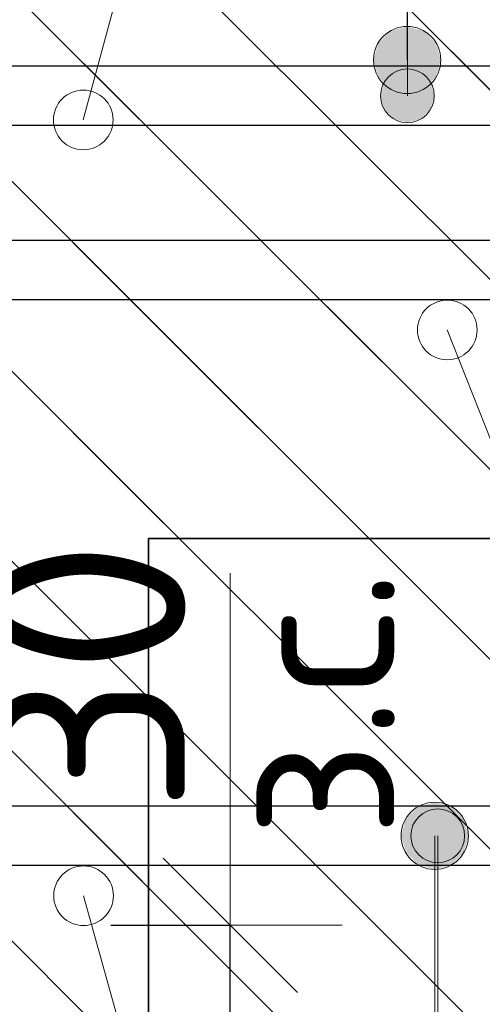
# Model space of a CAD drawing. Header units: metres. Extents: x -38 to 97, y -15 to 21.
# Tile 140 of 222: x 72.5037 to 72.5812, y 6.4002 to 6.5652. Entities that reach past the tile are written whole.
import ezdxf

# ---------------------------------------------------------------- set-up
doc = ezdxf.new("R2010")
doc.units = ezdxf.units.M
doc.header["$PDMODE"] = 65
for name, color, linetype, lineweight in [('XR$3$Арм. стержнями нижней зоны', 180, 'Continuous', 35), ('XR$3$Арм.стержн. Арматура края', 96, 'Continuous', 35), ('XR$3$Размерная линия (1)', 7, 'Continuous', 13), ('XR$4$Арм. стержнями верхней зоны', 180, 'Continuous', 35), ('XR$4$Арм. стержнями нижней зоны', 180, 'Continuous', 35), ('XR$4$Арм.стержн. Арматура края', 96, 'Continuous', 35), ('XR$4$ВК__отв в полу 1-2 эт', 220, 'Continuous', 25), ('XR$4$Размерная линия_ общее', 7, 'Continuous', 13), ('XR$5$Арм. стержнями верхней зоны', 180, 'Continuous', 35), ('XR$5$Арм. стержнями нижней зоны', 180, 'Continuous', 35), ('XR$5$Арм.стержн. Арматура края', 96, 'Continuous', 35), ('XR$5$ВК__отв в полу 1-2 эт', 220, 'Continuous', 25), ('XR$5$Размерная линия_ общее', 7, 'Continuous', 13)]:
    doc.layers.add(name, color=color, linetype=linetype, lineweight=lineweight)
doc.styles.add('ISOCPEUR', font='txt')
doc.dimstyles.new('DIMSTYLE_11', dxfattribs={"dimtxt": 0.033, "dimasz": 0.0375, "dimexe": 0, "dimexo": 0, "dimgap": 0.0165, "dimtad": 2, "dimdec": 0, "dimlfac": 1000, "dimrnd": 1, "dimzin": 12, "dimdsep": 46, "dimtxsty": 'ISOCPEUR', "dimblk1": 'ALL_ML_STRICH', "dimblk2": 'ALL_ML_STRICH', "dimsah": 1, "dimcen": 0, "dimclrd": 7, "dimclre": 256, "dimclrt": 7, "dimadec": 0, "dimazin": 0, "dimtfac": 1, "dimtdec": 0, "dimtix": 1, "dimtmove": 2, "dimatfit": 3, "dimfxl": 0, "dimtvp": 1.2, "dimtzin": 0, "dimlwd": 0, "dimlwe": -3, "dimarcsym": 0})
doc.dimstyles.new('DIMSTYLE_14', dxfattribs={"dimtxt": 0.03, "dimasz": 0.03, "dimexe": 0, "dimexo": 0, "dimgap": 0.015, "dimtad": 2, "dimdec": 0, "dimlfac": 1000, "dimrnd": 1, "dimzin": 12, "dimdsep": 46, "dimtxsty": 'ISOCPEUR', "dimblk1": 'ALL_ML_STRICH', "dimblk2": 'ALL_ML_STRICH', "dimsah": 1, "dimcen": 0, "dimclrd": 7, "dimclre": 256, "dimclrt": 7, "dimadec": 0, "dimazin": 0, "dimtfac": 1, "dimtdec": 0, "dimtix": 1, "dimtmove": 2, "dimatfit": 3, "dimfxl": 0, "dimtvp": 1.2, "dimtzin": 0, "dimlwd": 0, "dimlwe": -3, "dimarcsym": 0})
pattern_1 = [(135, (0, 0), (-0.031819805, -0.031819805), [0.4, -0.05, 0, -0.05]), (135, (-0.01591, -0.01591), (-0.031819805, -0.031819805), [0.8, -0.1, 0.1, -0.1])]

# ---------------------------------------------------------------- blocks, each defined once
blk = doc.blocks.new('ALL_ML_STRICH')
at = {"color": 0, "linetype": 'ByBlock', "lineweight": -2}
for p, q in [((0, -0.5), (0, 0.5)), ((-0.3, -0.3), (0.3, 0.3)), ((-1, 0), (0.5, 0))]:
    blk.add_line(p, q, dxfattribs=at)
blk = doc.blocks.new('*D76')
at = {"layer": 'DEFPOINTS', "color": 7, "linetype": 'Continuous', "lineweight": 13, "transparency": 33554687}
for p in [(72.4853, 6.41826), (72.52526, 6.37826), (72.4853, 6.30302)]:
    blk.add_point(p, dxfattribs=at)
at = {"layer": 'XR$3$Размерная линия (1)', "color": 9, "linetype": 'Continuous', "lineweight": -2, "true_color": 0xc7c7c7, "transparency": 33554687}
for p, q in [((72.4853, 6.39826), (72.4853, 6.30302)), ((72.52526, 6.35826), (72.52526, 6.30302))]:
    blk.add_line(p, q, dxfattribs=at)
at = {"layer": 'XR$3$Размерная линия (1)', "color": 7, "linetype": 'Continuous', "lineweight": -2, "transparency": 33554687}
blk.add_line((72.4853, 6.30302), (72.52526, 6.30302), dxfattribs=at)
at = {"layer": 'XR$3$Размерная линия (1)', "color": 7, "linetype": 'Continuous', "lineweight": 13, "transparency": 33554687, "xscale": 0.03, "yscale": 0.03, "zscale": 0.03, "rotation": 180}
blk.add_blockref('ALL_ML_STRICH', (72.4853, 6.30302), dxfattribs=at)
at = {"layer": 'XR$3$Размерная линия (1)', "color": 7, "linetype": 'Continuous', "lineweight": 13, "transparency": 33554687, "xscale": 0.03, "yscale": 0.03, "zscale": 0.03}
blk.add_blockref('ALL_ML_STRICH', (72.52526, 6.30302), dxfattribs=at)
at = {"layer": 'XR$3$Размерная линия (1)', "color": 7, "linetype": 'Continuous', "lineweight": 13, "transparency": 33554687, "insert": (72.5656, 6.32522), "char_height": 0.03, "width": 0.06, "attachment_point": 5, "style": 'ISOCPEUR'}
blk.add_mtext('\\A1;{40}', dxfattribs=at)
blk = doc.blocks.new('*D495')
at = {"layer": 'DEFPOINTS', "color": 7, "linetype": 'Continuous', "lineweight": 13, "transparency": 33554687}
for p in [(72.4384, 6.58345), (72.4384, 6.55745), (72.47839, 6.55745)]:
    blk.add_point(p, dxfattribs=at)
at = {"layer": 'XR$4$Размерная линия_ общее', "color": 253, "linetype": 'Continuous', "lineweight": -2, "true_color": 0xa0a0a0, "transparency": 33554687}
for p, q in [((72.4584, 6.58345), (72.47839, 6.58345)), ((72.4584, 6.55745), (72.47839, 6.55745))]:
    blk.add_line(p, q, dxfattribs=at)
at = {"layer": 'XR$4$Размерная линия_ общее', "color": 7, "linetype": 'Continuous', "lineweight": -2, "transparency": 33554687}
blk.add_line((72.47839, 6.55745), (72.47839, 6.58345), dxfattribs=at)
at = {"layer": 'XR$4$Размерная линия_ общее', "color": 7, "linetype": 'Continuous', "lineweight": 13, "transparency": 33554687, "xscale": 0.0375, "yscale": 0.0375, "zscale": 0.0375}
for p, rotation in [((72.47839, 6.58345), 90), ((72.47839, 6.55745), 270)]:
    blk.add_blockref('ALL_ML_STRICH', p, dxfattribs=dict(at, rotation=rotation))
at = {"layer": 'XR$4$Размерная линия_ общее', "color": 7, "linetype": 'Continuous', "lineweight": 13, "transparency": 33554687, "insert": (72.47793, 6.60081), "char_height": 0.027, "width": 0.00135, "attachment_point": 1, "rotation": 90, "line_spacing_factor": 0.60241, "style": 'ISOCPEUR'}
blk.add_mtext('з.с.', dxfattribs=at)
at = {"layer": 'XR$4$Размерная линия_ общее', "color": 7, "linetype": 'Continuous', "lineweight": 13, "transparency": 33554687, "insert": (72.45439, 6.62117), "char_height": 0.033, "width": 0.066, "attachment_point": 5, "rotation": 90, "style": 'ISOCPEUR'}
blk.add_mtext('\\A1;{26}', dxfattribs=at)
blk = doc.blocks.new('*D859')
at = {"layer": 'DEFPOINTS', "color": 7, "linetype": 'Continuous', "lineweight": 13, "transparency": 33554687}
for p in [(72.49895, 6.41345), (72.49895, 6.38345), (72.53893, 6.38345)]:
    blk.add_point(p, dxfattribs=at)
at = {"layer": 'XR$5$Размерная линия_ общее', "color": 253, "linetype": 'Continuous', "lineweight": -2, "true_color": 0xa0a0a0, "transparency": 33554687}
for p, q in [((72.51895, 6.41345), (72.53893, 6.41345)), ((72.51895, 6.38345), (72.53893, 6.38345))]:
    blk.add_line(p, q, dxfattribs=at)
at = {"layer": 'XR$5$Размерная линия_ общее', "color": 7, "linetype": 'Continuous', "lineweight": -2, "transparency": 33554687}
blk.add_line((72.53893, 6.38345), (72.53893, 6.41345), dxfattribs=at)
at = {"layer": 'XR$5$Размерная линия_ общее', "color": 7, "linetype": 'Continuous', "lineweight": 13, "transparency": 33554687, "xscale": 0.0375, "yscale": 0.0375, "zscale": 0.0375}
for p, rotation in [((72.53893, 6.41345), 90), ((72.53893, 6.38345), 270)]:
    blk.add_blockref('ALL_ML_STRICH', p, dxfattribs=dict(at, rotation=rotation))
at = {"layer": 'XR$5$Размерная линия_ общее', "color": 7, "linetype": 'Continuous', "lineweight": 13, "transparency": 33554687, "insert": (72.53948, 6.42811), "char_height": 0.027, "width": 0.00135, "attachment_point": 1, "rotation": 90, "line_spacing_factor": 0.60241, "style": 'ISOCPEUR'}
blk.add_mtext('з.с.', dxfattribs=at)
at = {"layer": 'XR$5$Размерная линия_ общее', "color": 7, "linetype": 'Continuous', "lineweight": 13, "transparency": 33554687, "insert": (72.51493, 6.45517), "char_height": 0.033, "width": 0.066, "attachment_point": 5, "rotation": 90, "style": 'ISOCPEUR'}
blk.add_mtext('\\A1;{30}', dxfattribs=at)

msp = doc.modelspace()

# ---------------------------------------------------------------- hatches: boundary and pattern name
at = {"linetype": 'Continuous', "lineweight": 25, "transparency": 33554687}
h = msp.add_hatch(dxfattribs=at)
h.set_pattern_fill('__________540', scale=0.015, style=0, pattern_type=2)
h.set_pattern_definition(pattern_1)
h.paths.add_polyline_path([(72.52526, 6.67826), (72.27526, 6.67826), (72.27526, 6.37826), (72.52526, 6.37826)], flags=0)
h = msp.add_hatch(dxfattribs=at)
h.set_pattern_fill('__________540', scale=0.015, style=0, pattern_type=2)
h.set_pattern_definition(pattern_1)
h.paths.add_polyline_path([(72.52526, 6.67826), (72.52526, 6.47826), (72.65723, 6.47826), (72.65723, 6.67826)], flags=0)
at = {"linetype": 'Continuous', "lineweight": 13, "transparency": 33554687}
h = msp.add_hatch(dxfattribs=at)
h.set_pattern_fill('__________540', scale=0.015, style=0, pattern_type=2)
h.set_pattern_definition(pattern_1)
h.paths.add_polyline_path([(72.21432, 6.58345), (72.21432, 6.38345), (72.62859, 6.38345), (72.62859, 6.58345)], flags=0)
h = msp.add_hatch(dxfattribs=at)
h.set_pattern_fill('__________540', scale=0.015, style=0, pattern_type=2)
h.set_pattern_definition(pattern_1)
h.paths.add_polyline_path([(72.21432, 6.58345), (72.21432, 6.38345), (72.62859, 6.38345), (72.62859, 6.58345)], flags=0)
at = {"layer": 'XR$4$Арм. стержнями верхней зоны', "linetype": 'Continuous', "lineweight": 13, "transparency": 33554687}
for points in [[(72.57139, 6.56329), (72.56576, 6.56329), (72.56374, 6.56126)], [(72.57139, 6.56329), (72.56374, 6.56126), (72.57341, 6.56126)], [(72.56576, 6.56329), (72.57139, 6.56329), (72.56858, 6.56407)], [(72.57341, 6.56126), (72.56374, 6.56126), (72.56295, 6.55845)], [(72.57341, 6.56126), (72.56295, 6.55845), (72.5742, 6.55845)], [(72.5742, 6.55845), (72.56295, 6.55845), (72.56374, 6.55564)], [(72.5742, 6.55845), (72.56374, 6.55564), (72.57341, 6.55564)], [(72.57341, 6.55564), (72.56374, 6.55564), (72.56576, 6.55361)], [(72.57341, 6.55564), (72.56576, 6.55361), (72.57139, 6.55361)], [(72.57139, 6.55361), (72.56576, 6.55361), (72.56858, 6.55282)]]:
    msp.add_hatch(color=7, dxfattribs=at).paths.add_polyline_path(points)
at = {"layer": 'XR$4$Арм. стержнями нижней зоны', "linetype": 'Continuous', "lineweight": 13, "transparency": 33554687}
for points in [[(72.56837, 6.43126), (72.57804, 6.43126), (72.57602, 6.43329)], [(72.56837, 6.43126), (72.57602, 6.43329), (72.57039, 6.43329)], [(72.57039, 6.43329), (72.57602, 6.43329), (72.5732, 6.43407)], [(72.56758, 6.42845), (72.57883, 6.42845), (72.57804, 6.43126)], [(72.56758, 6.42845), (72.57804, 6.43126), (72.56837, 6.43126)], [(72.56837, 6.42564), (72.57883, 6.42845), (72.56758, 6.42845)], [(72.56837, 6.42564), (72.57804, 6.42564), (72.57883, 6.42845)], [(72.57039, 6.42361), (72.57804, 6.42564), (72.56837, 6.42564)], [(72.57039, 6.42361), (72.57602, 6.42361), (72.57804, 6.42564)], [(72.57602, 6.42361), (72.57039, 6.42361), (72.5732, 6.42282)]]:
    msp.add_hatch(color=7, dxfattribs=at).paths.add_polyline_path(points)
at = {"layer": 'XR$5$Арм. стержнями верхней зоны', "linetype": 'Continuous', "lineweight": 13, "transparency": 33554687}
for points in [[(72.56636, 6.55632), (72.57086, 6.55632), (72.56861, 6.55695)], [(72.57086, 6.55632), (72.56636, 6.55632), (72.56474, 6.5547)], [(72.57086, 6.55632), (72.56474, 6.5547), (72.57248, 6.5547)], [(72.57248, 6.5547), (72.56474, 6.5547), (72.56411, 6.55245)], [(72.57248, 6.5547), (72.56411, 6.55245), (72.57311, 6.55245)], [(72.57311, 6.55245), (72.56411, 6.55245), (72.56474, 6.5502)], [(72.57311, 6.55245), (72.56474, 6.5502), (72.57248, 6.5502)], [(72.57248, 6.5502), (72.56474, 6.5502), (72.56636, 6.54858)], [(72.57248, 6.5502), (72.56636, 6.54858), (72.57086, 6.54858)], [(72.57086, 6.54858), (72.56636, 6.54858), (72.56861, 6.54795)]]:
    msp.add_hatch(color=7, dxfattribs=at).paths.add_polyline_path(points)
at = {"layer": 'XR$5$Арм. стержнями нижней зоны', "linetype": 'Continuous', "lineweight": 13, "transparency": 33554687}
for points in [[(72.57145, 6.43232), (72.57595, 6.43232), (72.5737, 6.43295)], [(72.56983, 6.4307), (72.57757, 6.4307), (72.57595, 6.43232)], [(72.56983, 6.4307), (72.57595, 6.43232), (72.57145, 6.43232)], [(72.5692, 6.42845), (72.5782, 6.42845), (72.57757, 6.4307)], [(72.5692, 6.42845), (72.57757, 6.4307), (72.56983, 6.4307)], [(72.56983, 6.4262), (72.5782, 6.42845), (72.5692, 6.42845)], [(72.56983, 6.4262), (72.57757, 6.4262), (72.5782, 6.42845)], [(72.57145, 6.42458), (72.57757, 6.4262), (72.56983, 6.4262)], [(72.57145, 6.42458), (72.57595, 6.42458), (72.57757, 6.4262)], [(72.57595, 6.42458), (72.57145, 6.42458), (72.5737, 6.42395)]]:
    msp.add_hatch(color=7, dxfattribs=at).paths.add_polyline_path(points)

# ---------------------------------------------------------------- linework, layer by layer
at = {"color": 7, "linetype": 'Continuous', "lineweight": 13, "transparency": 33554687}
for p, q in [((72.5753, 6.51321), (72.63377, 6.36468)), ((72.53893, 6.41345), (72.53893, 6.47245))]:
    msp.add_line(p, q, dxfattribs=at)
at = {"color": 7, "linetype": 'Continuous', "lineweight": 35, "transparency": 33554687}
for p, q in [((72.52526, 6.47826), (72.65723, 6.47826)), ((72.52526, 6.37826), (72.52526, 6.47826))]:
    msp.add_line(p, q, dxfattribs=at)
at = {"color": 7, "linetype": 'Continuous', "lineweight": 13, "transparency": 33554687}
for centre in [(72.51432, 6.5484), (72.51432, 6.5484), (72.5753, 6.51321), (72.51436, 6.4184), (72.51436, 6.4184)]:
    msp.add_circle(centre, 0.005, dxfattribs=at)
at = {"layer": 'XR$3$Арм. стержнями нижней зоны', "color": 4, "linetype": 'Continuous', "lineweight": 25, "transparency": 33554687}
msp.add_lwpolyline([(72.30026, 6.52826), (72.66223, 6.52826), (72.66223, 6.51826), (72.30026, 6.51826), (72.30026, 6.52826)], dxfattribs=at)
at = {"layer": 'XR$3$Арм.стержн. Арматура края', "color": 4, "linetype": 'Continuous', "lineweight": 25, "transparency": 33554687}
for points in [[(72.66223, 6.51826), (72.33355, 6.51826), (72.32745, 6.51911), (72.3211, 6.5212), (72.31526, 6.52448), (72.31044, 6.5285), (72.30642, 6.53331), (72.30315, 6.53916), (72.30106, 6.54551), (72.30021, 6.55161), (72.30021, 6.61891), (72.30106, 6.62501), (72.30315, 6.63136), (72.30642, 6.63721), (72.31044, 6.64202), (72.31526, 6.64604), (72.3211, 6.64932), (72.32745, 6.65141), (72.33355, 6.65226), (72.66223, 6.65226)], [(72.66223, 6.64226), (72.33425, 6.64226), (72.32973, 6.64163), (72.32515, 6.64012), (72.32095, 6.63777), (72.31754, 6.63492), (72.31469, 6.63151), (72.31234, 6.62732), (72.31084, 6.62274), (72.31021, 6.61822), (72.31021, 6.5523), (72.31084, 6.54778), (72.31234, 6.5432), (72.31469, 6.53901), (72.31754, 6.5356), (72.32095, 6.53275), (72.32515, 6.5304), (72.32973, 6.52889), (72.33425, 6.52826), (72.66223, 6.52826)]]:
    msp.add_lwpolyline(points, dxfattribs=at)
at = {"layer": 'XR$4$Арм. стержнями верхней зоны', "color": 7, "linetype": 'Continuous', "lineweight": 13, "transparency": 33554687}
for p, q in [((72.56858, 6.74899), (72.56858, 6.55845)), ((72.56858, 6.56407), (72.56858, 6.56407)), ((72.56295, 6.55845), (72.56295, 6.55845)), ((72.5742, 6.55845), (72.5742, 6.55845)), ((72.56858, 6.55282), (72.56858, 6.55282))]:
    msp.add_line(p, q, dxfattribs=at)
at = {"layer": 'XR$4$Арм. стержнями верхней зоны', "color": 4, "linetype": 'Continuous', "lineweight": 25, "transparency": 33554687}
msp.add_lwpolyline([(72.23932, 6.55745), (72.63359, 6.55745), (72.63359, 6.54745), (72.23932, 6.54745), (72.23932, 6.55745)], dxfattribs=at)
msp.add_lwpolyline([(72.23932, 6.55745), (72.63359, 6.55745), (72.63359, 6.54745), (72.23932, 6.54745), (72.23932, 6.55745)], dxfattribs=at)
at = {"layer": 'XR$4$Арм. стержнями верхней зоны', "color": 7, "linetype": 'Continuous', "lineweight": 13, "transparency": 33554687}
msp.add_circle((72.56858, 6.55845), 0.00563, dxfattribs=at)
at = {"layer": 'XR$4$Арм. стержнями нижней зоны', "color": 7, "linetype": 'Continuous', "lineweight": 13, "transparency": 33554687}
for p, q in [((72.5732, 6.43407), (72.5732, 6.43407)), ((72.56758, 6.42845), (72.56758, 6.42845)), ((72.5732, 6.20393), (72.5732, 6.42845)), ((72.57883, 6.42845), (72.57883, 6.42845)), ((72.5732, 6.42282), (72.5732, 6.42282))]:
    msp.add_line(p, q, dxfattribs=at)
at = {"layer": 'XR$4$Арм. стержнями нижней зоны', "color": 4, "linetype": 'Continuous', "lineweight": 25, "transparency": 33554687}
msp.add_lwpolyline([(72.23932, 6.43345), (72.63359, 6.43345), (72.63359, 6.42345), (72.23932, 6.42345), (72.23932, 6.43345)], dxfattribs=at)
msp.add_lwpolyline([(72.23932, 6.43345), (72.63359, 6.43345), (72.63359, 6.42345), (72.23932, 6.42345), (72.23932, 6.43345)], dxfattribs=at)
at = {"layer": 'XR$4$Арм. стержнями нижней зоны', "color": 7, "linetype": 'Continuous', "lineweight": 13, "transparency": 33554687}
msp.add_circle((72.5732, 6.42845), 0.00563, dxfattribs=at)
at = {"layer": 'XR$4$Арм.стержн. Арматура края', "color": 4, "linetype": 'Continuous', "lineweight": 25, "transparency": 33554687}
for points in [[(72.63359, 6.42345), (72.26789, 6.42345), (72.26267, 6.42417), (72.25723, 6.42597), (72.25222, 6.42877), (72.2481, 6.43222), (72.24465, 6.43635), (72.24184, 6.44136), (72.24005, 6.4468), (72.23932, 6.45201), (72.23932, 6.52888), (72.24005, 6.5341), (72.24184, 6.53954), (72.24465, 6.54455), (72.2481, 6.54868), (72.25222, 6.55212), (72.25723, 6.55493), (72.26267, 6.55672), (72.26789, 6.55745), (72.63359, 6.55745)], [(72.63359, 6.42345), (72.26789, 6.42345), (72.26267, 6.42417), (72.25723, 6.42597), (72.25222, 6.42877), (72.2481, 6.43222), (72.24465, 6.43635), (72.24184, 6.44136), (72.24005, 6.4468), (72.23932, 6.45201), (72.23932, 6.52888), (72.24005, 6.5341), (72.24184, 6.53954), (72.24465, 6.54455), (72.2481, 6.54868), (72.25222, 6.55212), (72.25723, 6.55493), (72.26267, 6.55672), (72.26789, 6.55745), (72.63359, 6.55745)], [(72.63359, 6.54745), (72.26858, 6.54745), (72.26494, 6.54694), (72.26128, 6.54573), (72.25792, 6.54385), (72.25519, 6.54158), (72.25292, 6.53885), (72.25104, 6.53549), (72.24983, 6.53183), (72.24932, 6.52819), (72.24932, 6.45271), (72.24983, 6.44907), (72.25104, 6.4454), (72.25292, 6.44205), (72.25519, 6.43932), (72.25792, 6.43704), (72.26128, 6.43516), (72.26494, 6.43395), (72.26858, 6.43345), (72.63359, 6.43345)], [(72.63359, 6.54745), (72.26858, 6.54745), (72.26494, 6.54694), (72.26128, 6.54573), (72.25792, 6.54385), (72.25519, 6.54158), (72.25292, 6.53885), (72.25104, 6.53549), (72.24983, 6.53183), (72.24932, 6.52819), (72.24932, 6.45271), (72.24983, 6.44907), (72.25104, 6.4454), (72.25292, 6.44205), (72.25519, 6.43932), (72.25792, 6.43704), (72.26128, 6.43516), (72.26494, 6.43395), (72.26858, 6.43345), (72.63359, 6.43345)]]:
    msp.add_lwpolyline(points, dxfattribs=at)
at = {"layer": 'XR$4$ВК__отв в полу 1-2 эт', "color": 7, "linetype": 'Continuous', "lineweight": 13, "transparency": 33554687}
for p, q in [((72.51432, 6.5484), (72.56858, 6.74899)), ((72.51436, 6.4184), (72.57382, 6.20447))]:
    msp.add_line(p, q, dxfattribs=at)
at = {"layer": 'XR$5$Арм. стержнями верхней зоны', "color": 7, "linetype": 'Continuous', "lineweight": 13, "transparency": 33554687}
for p, q in [((72.56861, 6.74797), (72.56861, 6.55245)), ((72.56861, 6.55695), (72.56861, 6.55695)), ((72.56411, 6.55245), (72.56411, 6.55245)), ((72.57311, 6.55245), (72.57311, 6.55245)), ((72.56861, 6.54795), (72.56861, 6.54795))]:
    msp.add_line(p, q, dxfattribs=at)
at = {"layer": 'XR$5$Арм. стержнями верхней зоны', "color": 4, "linetype": 'Continuous', "lineweight": 25, "transparency": 33554687}
msp.add_lwpolyline([(72.23932, 6.55745), (72.63359, 6.55745), (72.63359, 6.54745), (72.23932, 6.54745), (72.23932, 6.55745)], dxfattribs=at)
msp.add_lwpolyline([(72.23932, 6.55745), (72.63359, 6.55745), (72.63359, 6.54745), (72.23932, 6.54745), (72.23932, 6.55745)], dxfattribs=at)
at = {"layer": 'XR$5$Арм. стержнями верхней зоны', "color": 7, "linetype": 'Continuous', "lineweight": 13, "transparency": 33554687}
msp.add_circle((72.56861, 6.55245), 0.0045, dxfattribs=at)
at = {"layer": 'XR$5$Арм. стержнями нижней зоны', "color": 7, "linetype": 'Continuous', "lineweight": 13, "transparency": 33554687}
for p, q in [((72.5737, 6.43295), (72.5737, 6.43295)), ((72.5692, 6.42845), (72.5692, 6.42845)), ((72.5737, 6.20529), (72.5737, 6.42845)), ((72.5782, 6.42845), (72.5782, 6.42845)), ((72.5737, 6.42395), (72.5737, 6.42395))]:
    msp.add_line(p, q, dxfattribs=at)
at = {"layer": 'XR$5$Арм. стержнями нижней зоны', "color": 4, "linetype": 'Continuous', "lineweight": 25, "transparency": 33554687}
msp.add_lwpolyline([(72.23932, 6.43345), (72.63359, 6.43345), (72.63359, 6.42345), (72.23932, 6.42345), (72.23932, 6.43345)], dxfattribs=at)
msp.add_lwpolyline([(72.23932, 6.43345), (72.63359, 6.43345), (72.63359, 6.42345), (72.23932, 6.42345), (72.23932, 6.43345)], dxfattribs=at)
at = {"layer": 'XR$5$Арм. стержнями нижней зоны', "color": 7, "linetype": 'Continuous', "lineweight": 13, "transparency": 33554687}
msp.add_circle((72.5737, 6.42845), 0.0045, dxfattribs=at)
at = {"layer": 'XR$5$Арм.стержн. Арматура края', "color": 4, "linetype": 'Continuous', "lineweight": 25, "transparency": 33554687}
for points in [[(72.63359, 6.42345), (72.26789, 6.42345), (72.26267, 6.42417), (72.25723, 6.42597), (72.25222, 6.42877), (72.2481, 6.43222), (72.24465, 6.43635), (72.24184, 6.44136), (72.24005, 6.4468), (72.23932, 6.45201), (72.23932, 6.52888), (72.24005, 6.5341), (72.24184, 6.53954), (72.24465, 6.54455), (72.2481, 6.54868), (72.25222, 6.55212), (72.25723, 6.55493), (72.26267, 6.55672), (72.26789, 6.55745), (72.63359, 6.55745)], [(72.63359, 6.42345), (72.26789, 6.42345), (72.26267, 6.42417), (72.25723, 6.42597), (72.25222, 6.42877), (72.2481, 6.43222), (72.24465, 6.43635), (72.24184, 6.44136), (72.24005, 6.4468), (72.23932, 6.45201), (72.23932, 6.52888), (72.24005, 6.5341), (72.24184, 6.53954), (72.24465, 6.54455), (72.2481, 6.54868), (72.25222, 6.55212), (72.25723, 6.55493), (72.26267, 6.55672), (72.26789, 6.55745), (72.63359, 6.55745)], [(72.63359, 6.54745), (72.26858, 6.54745), (72.26494, 6.54694), (72.26128, 6.54573), (72.25792, 6.54385), (72.25519, 6.54158), (72.25292, 6.53885), (72.25104, 6.53549), (72.24983, 6.53183), (72.24932, 6.52819), (72.24932, 6.45271), (72.24983, 6.44907), (72.25104, 6.4454), (72.25292, 6.44205), (72.25519, 6.43932), (72.25792, 6.43704), (72.26128, 6.43516), (72.26494, 6.43395), (72.26858, 6.43345), (72.63359, 6.43345)], [(72.63359, 6.54745), (72.26858, 6.54745), (72.26494, 6.54694), (72.26128, 6.54573), (72.25792, 6.54385), (72.25519, 6.54158), (72.25292, 6.53885), (72.25104, 6.53549), (72.24983, 6.53183), (72.24932, 6.52819), (72.24932, 6.45271), (72.24983, 6.44907), (72.25104, 6.4454), (72.25292, 6.44205), (72.25519, 6.43932), (72.25792, 6.43704), (72.26128, 6.43516), (72.26494, 6.43395), (72.26858, 6.43345), (72.63359, 6.43345)]]:
    msp.add_lwpolyline(points, dxfattribs=at)
at = {"layer": 'XR$5$ВК__отв в полу 1-2 эт', "color": 7, "linetype": 'Continuous', "lineweight": 13, "transparency": 33554687}
for p, q in [((72.51432, 6.5484), (72.56858, 6.74899)), ((72.51436, 6.4184), (72.57382, 6.20447))]:
    msp.add_line(p, q, dxfattribs=at)

# ---------------------------------------------------------------- dimensions: what is measured, and where the dimension line sits
at = {"layer": 'XR$3$Размерная линия (1)', "color": 7, "linetype": 'Continuous', "lineweight": 13, "transparency": 33554687}
dim = msp.add_linear_dim(base=(72.52526, 6.30302), p1=(72.4853, 6.39826), p2=(72.52526, 6.35826), dimstyle='DIMSTYLE_14', override={"dimpost": '<>', "dimclrd": 7, "dimclre": 9, "dimclrt": 7, "dimlwd": 0, "dimlwe": 65533}, dxfattribs=at)
dim.commit()
dim.dimension.update_dxf_attribs({"geometry": '*D76', "text_midpoint": (72.5656, 6.32522), "dimtype": 160})
at = {"layer": 'XR$4$Размерная линия_ общее', "color": 7, "linetype": 'Continuous', "lineweight": 13, "transparency": 33554687}
dim = msp.add_linear_dim(base=(72.47839, 6.58345), p1=(72.4584, 6.55745), p2=(72.4584, 6.58345), angle=90, text='<>\\Xз.с.', dimstyle='DIMSTYLE_11', override={"dimpost": '<>', "dimclrd": 7, "dimclre": 253, "dimclrt": 7, "dimlwd": 0, "dimlwe": 65533}, dxfattribs=at)
dim.commit()
dim.dimension.update_dxf_attribs({"geometry": '*D495', "text_midpoint": (72.45439, 6.62117), "dimtype": 160})
at = {"layer": 'XR$5$Размерная линия_ общее', "color": 7, "linetype": 'Continuous', "lineweight": 13, "transparency": 33554687}
dim = msp.add_linear_dim(base=(72.53893, 6.41345), p1=(72.51895, 6.38345), p2=(72.51895, 6.41345), angle=90, text='<>\\Xз.с.', dimstyle='DIMSTYLE_11', override={"dimpost": '<>', "dimclrd": 7, "dimclre": 253, "dimclrt": 7, "dimlwd": 0, "dimlwe": 65533}, dxfattribs=at)
dim.commit()
dim.dimension.update_dxf_attribs({"geometry": '*D859', "text_midpoint": (72.51493, 6.45517), "dimtype": 160})

doc.saveas('drawing.dxf')
